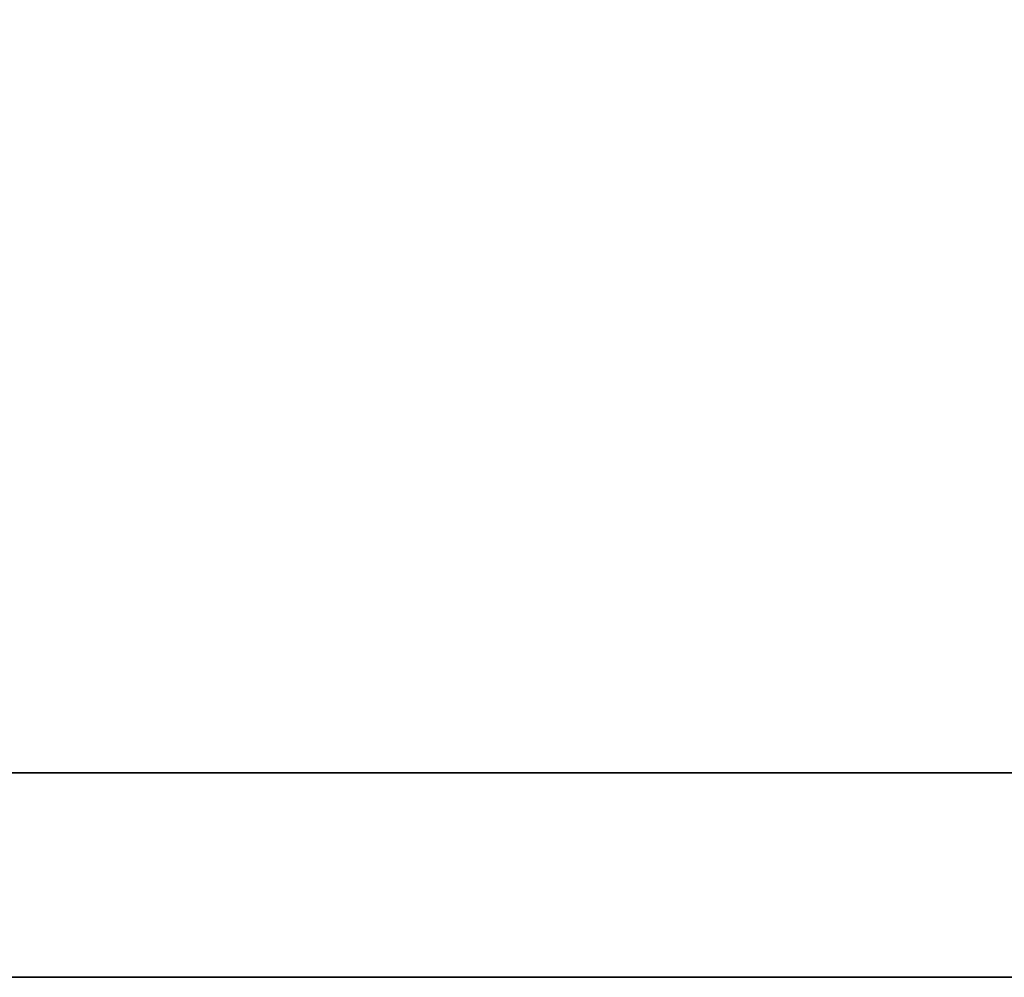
# Model space of a CAD drawing. Header units: inches. Extents: x 19 to 238, y 60 to 176.
# Tile 15 of 56: x 208.612 to 209.069, y 118.84 to 119.285. Entities that reach past the tile are written whole.
import ezdxf

# ---------------------------------------------------------------- set-up
doc = ezdxf.new("R2010")
doc.units = ezdxf.units.IN
doc.header["$LTSCALE"] = 0.1
doc.layers.add('DIM', color=4, linetype='Continuous')
doc.layers.add('layer 1', color=7, linetype='Continuous')

# ---------------------------------------------------------------- blocks, each defined once
blk = doc.blocks.new('TBI MOTION logo(完整正式版)')
at = {"layer": 'layer 1', "color": 22, "lineweight": 35}
blk.add_open_spline([(75.90875, -9.47875), (75.90875, -9.47875), (75.90875, -12.28625), (75.90875, -12.28625), (75.90875, -12.28625), (75.90875, -12.28625), (75.90875, -12.47875), (75.90875, -12.47875), (75.90875, -12.47875), (75.90875, -12.47875), (75.71625, -12.47875), (75.71625, -12.47875), (75.71625, -12.47875), (75.71625, -12.47875), (-88.32875, -12.47875), (-88.32875, -12.47875), (-88.32875, -12.47875), (-88.32875, -12.47875), (-88.32875, -13.29375), (-88.32875, -13.29375), (-88.32875, -13.29375), (-88.32875, -13.29375), (82.89125, -13.29375), (82.89125, -13.29375), (82.89125, -13.29375), (82.89125, -13.29375), (75.90875, -9.47875), (75.90875, -9.47875)], degree=3, knots=[0, 0, 0, 0, 0.1428571, 0.1428571, 0.1428571, 0.1428571, 0.2857143, 0.2857143, 0.2857143, 0.2857143, 0.4285714, 0.4285714, 0.4285714, 0.4285714, 0.5714286, 0.5714286, 0.5714286, 0.5714286, 0.7142857, 0.7142857, 0.7142857, 0.7142857, 0.8571429, 0.8571429, 0.8571429, 0.8571429, 1, 1, 1, 1], dxfattribs=at)

msp = doc.modelspace()

# ---------------------------------------------------------------- block references
at = {"layer": 'DIM', "xscale": 0.1164712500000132, "yscale": 0.1164712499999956, "zscale": 0.11647125}
msp.add_blockref('TBI MOTION logo(完整正式版)', (206.3386, 120.38854), dxfattribs=at)

doc.saveas('drawing.dxf')
